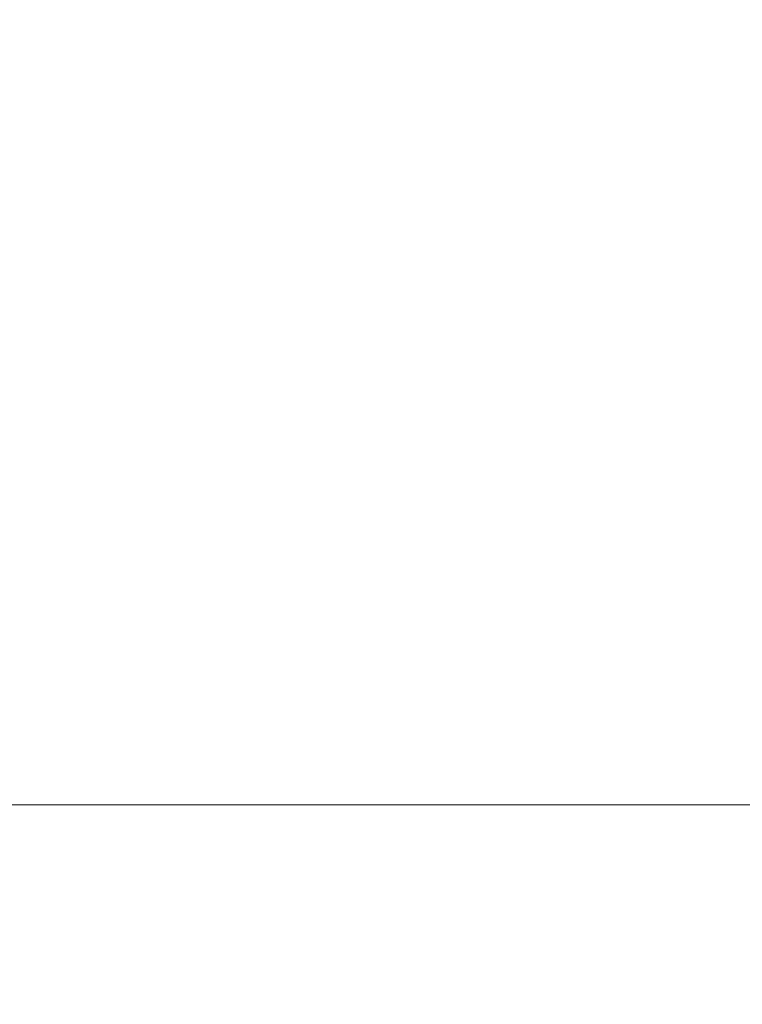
# Model space of a CAD drawing. Header units: millimetres. Extents: x 5980700 to 6194397, y -12939 to 2351883.
# Tile 55 of 124: x 6036189 to 6036470, y -7831 to -7448. Entities that reach past the tile are written whole.
import ezdxf

# ---------------------------------------------------------------- set-up
doc = ezdxf.new("R2010")
doc.units = ezdxf.units.MM
doc.layers.add('A-FLOR-PATT', color=8, linetype='Continuous', lineweight=18)

# ---------------------------------------------------------------- blocks, each defined once
blk = doc.blocks.new('BE-PMSa-MOD-ARQ-CONEXAODOFUTURO-EX-000-R_rvt-1-PLANTA DE CAIMENTO DE PISOS - TÉRREO')
at = {"layer": 'A-FLOR-PATT', "lineweight": 5}
h = blk.add_hatch(dxfattribs=at)
h.set_pattern_fill('FP_19', color=71, style=0, pattern_type=2)
h.set_pattern_definition([(0, (1076.385, -4153.340999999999), (0, 450), []), (90, (1076.385, -4153.340999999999), (-450, 2.755455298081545e-14), [])])
h.paths.add_polyline_path([(-1408.117406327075, -6885.841005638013), (-1448.117406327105, -6885.841005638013), (-1448.117406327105, -6165.841005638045), (-1458.117406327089, -6165.841005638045), (-1458.117406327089, -6154.841005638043), (-1478.122472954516, -6154.841005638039), (-1478.122472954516, -6265.841005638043), (-1497.12247295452, -6265.841005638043), (-1497.12247295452, -6135.841005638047), (-1458.117406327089, -6135.841005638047), (-1458.117406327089, -6125.841005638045), (-1448.117406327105, -6125.841005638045), (-1448.117406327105, -6085.84100563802), (-1408.117406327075, -6085.84100563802), (-1408.117406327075, -6125.841005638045), (-1398.117406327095, -6125.841005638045), (-1398.117406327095, -6135.841005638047), (-1359.11233969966, -6135.841005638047), (-1359.11233969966, -6265.841005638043), (-1378.112339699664, -6265.841005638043), (-1379.117406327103, -6154.841005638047), (-1398.117406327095, -6154.841005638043), (-1398.117406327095, -6165.841005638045), (-1408.117406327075, -6165.841005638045), (-1408.117406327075, -6804.748590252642)])
h.paths.add_polyline_path([(-422.2840729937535, -6885.841005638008), (-462.2840729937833, -6885.841005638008), (-462.2840729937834, -6165.841005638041), (-472.284072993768, -6165.841005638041), (-472.284072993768, -6154.841005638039), (-492.2891396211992, -6154.841005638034), (-492.2891396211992, -6265.841005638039), (-511.2891396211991, -6265.841005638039), (-511.2891396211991, -6135.841005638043), (-472.284072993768, -6135.841005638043), (-472.284072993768, -6125.841005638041), (-462.2840729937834, -6125.841005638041), (-462.2840729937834, -6085.841005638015), (-422.2840729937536, -6085.841005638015), (-422.2840729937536, -6125.841005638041), (-412.2840729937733, -6125.841005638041), (-412.2840729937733, -6135.841005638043), (-373.2790063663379, -6135.841005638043), (-373.2790063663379, -6265.841005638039), (-392.2790063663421, -6265.841005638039), (-393.2840729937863, -6154.841005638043), (-412.2840729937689, -6154.841005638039), (-412.2840729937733, -6165.841005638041), (-422.2840729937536, -6165.841005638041), (-422.2840729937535, -6804.748590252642)])
h.paths.add_polyline_path([(563.5492603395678, -6885.841005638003), (523.5492603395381, -6885.841005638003), (523.5492603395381, -6165.841005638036), (513.5492603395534, -6165.841005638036), (513.5492603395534, -6154.84100563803), (493.5441937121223, -6154.841005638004), (493.5441937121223, -6265.841005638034), (474.5441937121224, -6265.841005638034), (474.5441937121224, -6135.841005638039), (513.5492603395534, -6135.841005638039), (513.5492603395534, -6125.841005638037), (523.5492603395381, -6125.841005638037), (523.5492603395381, -6085.841005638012), (563.5492603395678, -6085.841005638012), (563.5492603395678, -6125.841005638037), (573.5492603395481, -6125.841005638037), (573.5492603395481, -6135.841005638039), (612.5543269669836, -6135.841005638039), (612.5543269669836, -6265.841005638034), (593.5543269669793, -6265.841005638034), (592.5492603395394, -6154.841005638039), (573.5492603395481, -6154.841005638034), (573.5492603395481, -6165.841005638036), (563.5492603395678, -6165.841005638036), (563.5492603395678, -6804.748590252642)])
h.paths.add_polyline_path([(1549.382593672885, -6885.841005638), (1509.382593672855, -6885.841005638), (1509.382593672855, -6165.841005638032), (1499.38259367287, -6165.841005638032), (1499.38259367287, -6154.841005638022), (1479.377527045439, -6154.841005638), (1479.377527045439, -6265.84100563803), (1460.377527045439, -6265.84100563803), (1460.377527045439, -6135.841005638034), (1499.38259367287, -6135.841005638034), (1499.38259367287, -6125.841005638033), (1509.382593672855, -6125.841005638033), (1509.382593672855, -6085.841005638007), (1549.382593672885, -6085.841005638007), (1549.382593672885, -6125.841005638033), (1559.382593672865, -6125.841005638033), (1559.382593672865, -6135.841005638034), (1598.387660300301, -6135.841005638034), (1598.387660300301, -6265.84100563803), (1579.387660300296, -6265.84100563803), (1578.382593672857, -6154.841005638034), (1559.382593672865, -6154.84100563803), (1559.382593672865, -6165.841005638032), (1549.382593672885, -6165.841005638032), (1549.382593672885, -6839.505983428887)])
h.paths.add_polyline_path([(-3379.784072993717, -6885.841005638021), (-3419.784072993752, -6885.841005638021), (-3419.784072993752, -6165.841005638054), (-3429.784072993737, -6165.841005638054), (-3429.784072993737, -6154.841005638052), (-3449.789139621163, -6154.841005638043), (-3449.789139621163, -6265.841005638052), (-3468.789139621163, -6265.841005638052), (-3468.789139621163, -6135.841005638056), (-3429.784072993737, -6135.841005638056), (-3429.784072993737, -6125.841005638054), (-3419.784072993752, -6125.841005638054), (-3419.784072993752, -6085.841005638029), (-3379.784072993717, -6085.841005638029), (-3379.784072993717, -6125.841005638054), (-3369.784072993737, -6125.841005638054), (-3369.784072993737, -6135.841005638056), (-3330.779006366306, -6135.841005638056), (-3330.779006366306, -6265.841005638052), (-3349.779006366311, -6265.841005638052), (-3350.784072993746, -6154.841005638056), (-3369.784072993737, -6154.841005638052), (-3369.784072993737, -6165.841005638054), (-3379.784072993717, -6165.841005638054), (-3379.784072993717, -6804.748590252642)])
h.paths.add_polyline_path([(-2393.950739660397, -6885.841005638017), (-2433.950739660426, -6885.841005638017), (-2433.950739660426, -6165.841005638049), (-2443.950739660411, -6165.841005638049), (-2443.950739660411, -6154.841005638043), (-2463.955806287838, -6154.841005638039), (-2463.955806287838, -6265.841005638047), (-2482.955806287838, -6265.841005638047), (-2482.955806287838, -6135.841005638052), (-2443.950739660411, -6135.841005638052), (-2443.950739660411, -6125.84100563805), (-2433.950739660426, -6125.84100563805), (-2433.950739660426, -6085.841005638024), (-2393.950739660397, -6085.841005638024), (-2393.950739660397, -6125.84100563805), (-2383.950739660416, -6125.84100563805), (-2383.950739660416, -6135.841005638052), (-2344.945673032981, -6135.841005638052), (-2344.945673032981, -6265.841005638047), (-2363.945673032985, -6265.841005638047), (-2364.950739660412, -6154.841005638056), (-2383.950739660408, -6154.841005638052), (-2383.950739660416, -6165.841005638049), (-2393.950739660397, -6165.841005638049), (-2393.950739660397, -6804.748590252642)])
h.paths.add_polyline_path([(-1633.586260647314, -8187.825683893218), (-1326.11487301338, -8187.825683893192), (-1326.11487301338, -6915.841005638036), (-1408.117406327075, -6915.841005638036), (-1408.117406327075, -6885.841005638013), (-1222.284072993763, -6885.841005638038), (-1222.284072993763, -6915.841005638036), (-1296.11487301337, -6915.841005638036), (-1296.11487301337, -8187.825683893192), (-340.281539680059, -8187.825683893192), (-340.281539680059, -6915.841005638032), (-422.2840729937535, -6915.841005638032), (-422.2840729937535, -6885.841005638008), (-236.4507396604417, -6885.841005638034), (-236.4507396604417, -6915.841005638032), (-310.281539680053, -6915.841005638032), (-310.2815396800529, -8187.825683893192), (645.5517936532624, -8187.825683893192), (645.5517936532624, -6915.841005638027), (563.5492603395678, -6915.841005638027), (563.5492603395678, -6885.841005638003), (749.3825936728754, -6885.84100563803), (749.3825936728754, -6915.841005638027), (675.5517936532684, -6915.841005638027), (675.5517936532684, -8187.825683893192), (1631.385126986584, -8187.825683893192), (1631.385126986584, -6915.841005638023), (1549.382593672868, -6915.841005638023), (1549.382593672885, -6885.841005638), (1876.385126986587, -6885.841005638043), (1876.385126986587, -5160.841005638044), (1819.382593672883, -5160.84100563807), (1819.382593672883, -5130.841005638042), (1876.385126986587, -5130.841005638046), (1876.385126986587, -3880.841005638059), (1437.385126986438, -3880.841005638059), (1436.385126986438, -3898.231985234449), (1424.554938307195, -3898.231985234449), (1424.554938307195, -3931.218364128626), (1419.460598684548, -3931.218364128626), (1419.460598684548, -3946.925911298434), (1413.385126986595, -3946.925911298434), (1413.385126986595, -3958.858886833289), (1444.385126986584, -3958.858886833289), (1444.385126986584, -3970.828505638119), (1370.385126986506, -3970.828505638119), (1370.385126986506, -3958.948636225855), (1401.385126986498, -3958.858886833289), (1401.385126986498, -3946.925911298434), (1395.309655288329, -3946.925911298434), (1395.309655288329, -3931.218364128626), (1390.215315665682, -3931.218364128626), (1390.215315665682, -3898.231985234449), (1377.385126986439, -3897.231985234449), (1377.385126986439, -3880.841005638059), (938.3851269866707, -3880.841005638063), (938.385126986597, -5130.841005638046), (1019.382593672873, -5130.841005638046), (1019.382593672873, -5160.841005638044), (816.3825936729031, -5160.84100563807), (816.3825936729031, -5130.841005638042), (908.3851269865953, -5130.841005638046), (908.3851269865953, -3880.841005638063), (469.3851269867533, -3880.841005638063), (468.3851269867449, -3898.231985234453), (456.554938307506, -3898.231985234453), (456.554938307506, -3931.21836412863), (451.4605986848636, -3931.21836412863), (451.4605986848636, -3946.925911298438), (445.3851269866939, -3946.925911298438), (445.3851269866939, -3958.948636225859), (476.3851269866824, -3958.948636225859), (476.3851269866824, -3970.828505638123), (402.3851269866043, -3970.828505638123), (402.3851269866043, -3958.858886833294), (433.3851269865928, -3958.858886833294), (433.3851269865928, -3946.925911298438), (427.3096552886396, -3946.925911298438), (427.3096552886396, -3931.21836412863), (422.2153156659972, -3931.21836412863), (422.2153156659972, -3898.231985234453), (409.3851269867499, -3897.231985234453), (409.3851269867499, -3880.841005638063), (-29.61487301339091, -3880.841005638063), (-29.61487301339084, -5130.841005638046), (16.38259367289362, -5130.841005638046), (16.38259367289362, -5160.841005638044), (-116.6174063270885, -5160.84100563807), (-116.6174063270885, -5130.841005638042), (-59.61487301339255, -5130.841005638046), (-59.61487301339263, -3880.841005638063), (-498.6148730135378, -3880.841005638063), (-499.6148730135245, -3898.231985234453), (-511.4450616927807, -3898.231985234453), (-511.4450616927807, -3931.21836412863), (-516.5394013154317, -3931.21836412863), (-516.5394013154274, -3946.925911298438), (-522.6148730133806, -3946.925911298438), (-522.6148730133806, -3958.858886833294), (-491.6148730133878, -3958.858886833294), (-491.6148730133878, -3970.828505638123), (-565.614873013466, -3970.828505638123), (-565.614873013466, -3958.948636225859), (-534.6148730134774, -3958.858886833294), (-534.6148730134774, -3946.925911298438), (-540.6903447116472, -3946.925911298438), (-540.6903447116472, -3931.21836412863), (-545.7846843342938, -3931.21836412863), (-545.7846843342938, -3898.231985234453), (-558.6148730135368, -3897.231985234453), (-558.6148730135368, -3880.841005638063), (-997.6148730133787, -3880.841005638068), (-997.6148730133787, -5130.841005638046), (-916.6174063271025, -5130.841005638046), (-916.6174063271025, -5160.841005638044), (-1084.617406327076, -5160.84100563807), (-1084.617406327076, -5130.841005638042), (-1027.61487301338, -5130.841005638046), (-1027.614873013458, -3880.841005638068), (-1466.614873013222, -3880.841005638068), (-1467.614873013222, -3898.231985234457), (-1479.44506169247, -3898.231985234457), (-1479.44506169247, -3931.218364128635), (-1484.539401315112, -3931.218364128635), (-1484.539401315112, -3946.925911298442), (-1490.614873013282, -3946.925911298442), (-1490.614873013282, -3958.948636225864), (-1459.614873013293, -3958.948636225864), (-1459.614873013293, -3970.828505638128), (-1533.614873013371, -3970.828505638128), (-1533.614873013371, -3958.858886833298), (-1502.614873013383, -3958.858886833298), (-1502.614873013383, -3946.925911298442), (-1508.690344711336, -3946.925911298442), (-1508.690344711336, -3931.218364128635), (-1513.784684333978, -3931.218364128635), (-1513.784684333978, -3898.231985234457), (-1526.614873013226, -3897.231985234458), (-1526.614873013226, -3880.841005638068), (-1965.614873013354, -3880.841005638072), (-1965.614873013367, -5130.841005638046), (-1884.61740632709, -5130.841005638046), (-1884.61740632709, -5160.841005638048), (-2052.617406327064, -5160.84100563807), (-2052.617406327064, -5130.841005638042), (-1995.614873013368, -5130.841005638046), (-1995.614873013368, -3880.841005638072), (-2434.614873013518, -3880.841005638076), (-2435.614873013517, -3898.231985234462), (-2447.445061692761, -3898.231985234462), (-2447.445061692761, -3931.218364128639), (-2452.539401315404, -3931.218364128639), (-2452.539401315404, -3946.925911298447), (-2458.614873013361, -3946.925911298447), (-2458.614873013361, -3958.858886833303), (-2427.614873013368, -3958.858886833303), (-2427.614873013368, -3970.828505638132), (-2501.614873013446, -3970.828505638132), (-2501.614873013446, -3958.948636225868), (-2470.614873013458, -3958.858886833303), (-2470.614873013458, -3946.925911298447), (-2476.690344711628, -3946.925911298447), (-2476.690344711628, -3931.218364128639), (-2481.78468433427, -3931.218364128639), (-2481.78468433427, -3898.231985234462), (-2494.614873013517, -3897.231985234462), (-2494.614873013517, -3880.841005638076), (-2933.614873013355, -3880.841005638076), (-2933.614873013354, -5130.841005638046), (-2852.617406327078, -5130.841005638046), (-2852.617406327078, -5160.841005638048), (-2963.614873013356, -5160.841005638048), (-2963.614873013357, -3730.841005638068), (-273.614873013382, -3730.841005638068), (-273.6148730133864, -1905.841005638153), (-333.6148730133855, -1905.841005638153), (-333.6148730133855, -1920.841005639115), (-403.6148730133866, -1920.841005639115), (-403.6148730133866, -1905.841005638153), (-413.6148730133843, -1905.841005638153), (-413.6148730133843, -2645.841005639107), (-403.614873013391, -2645.841005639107), (-403.614873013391, -2656.841005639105), (-383.6098063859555, -2656.841005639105), (-383.6098063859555, -2545.841005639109), (-364.6098063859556, -2545.841005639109), (-364.6098063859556, -2675.841005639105), (-403.614873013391, -2675.841005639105), (-403.614873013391, -2685.841005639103), (-413.6148730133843, -2685.841005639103), (-413.6148730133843, -2725.841005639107), (-443.614873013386, -2725.841005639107), (-443.614873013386, -2685.841005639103), (-453.6148730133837, -2685.841005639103), (-453.6148730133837, -2675.841005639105), (-492.6199396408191, -2675.841005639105), (-492.6199396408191, -2545.841005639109), (-473.6199396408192, -2545.841005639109), (-472.6148730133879, -2656.841005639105), (-453.6148730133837, -2656.841005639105), (-453.6148730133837, -2645.841005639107), (-443.614873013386, -2645.841005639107), (-443.614873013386, -1905.841005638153), (-1243.614873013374, -1905.841005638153), (-1243.614873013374, -1920.841005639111), (-1313.614873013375, -1920.841005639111), (-1313.614873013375, -1905.841005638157), (-1861.627696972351, -1905.841005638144), (-1861.627696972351, -2730.841005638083), (-1891.627696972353, -2730.841005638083), (-1891.627696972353, -2503.341005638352), (-4291.627696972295, -2503.34100563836), (-4291.627696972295, -3602.841794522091), (-4115.616662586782, -3602.841794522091), (-4115.616662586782, -3918.841794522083), (-4291.627696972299, -3918.841794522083), (-4291.62769697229, -6885.841005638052), (-4179.784072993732, -6885.841005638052), (-4179.784072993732, -6915.841005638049), (-4291.62769697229, -6915.841005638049), (-4291.62769697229, -8187.825683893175), (-3297.781539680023, -8187.825683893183), (-3297.781539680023, -6915.841005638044), (-3379.784072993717, -6915.841005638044), (-3379.784072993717, -6885.841005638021), (-3193.950739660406, -6885.841005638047), (-3193.950739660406, -6915.841005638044), (-3267.781539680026, -6915.841005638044), (-3267.781539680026, -8187.825683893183), (-2311.948206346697, -8187.825683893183), (-2311.948206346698, -6915.84100563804), (-2393.950739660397, -6915.84100563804), (-2393.950739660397, -6885.841005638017), (-2208.117406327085, -6885.841005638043), (-2208.117406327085, -6915.84100563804), (-2281.948206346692, -6915.84100563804), (-2281.948206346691, -8187.825683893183), (-1634.040783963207, -8187.825683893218)])
h.paths.add_polyline_path([(1081.283969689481, -8177.824964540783), (974.2429165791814, -8177.757752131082), (969.89444838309, -8176.62737626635), (962.5990053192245, -8171.491896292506), (958.4892938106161, -8163.573126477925), (957.9528572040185, -8159.112278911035), (958.3458896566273, -8046.283814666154), (960.307945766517, -8039.866218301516), (963.7283128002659, -8032.919235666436), (963.7283128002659, -7942.145418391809), (961.4375489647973, -7935.578149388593), (960.4463710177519, -7926.6496358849), (961.5940795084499, -7650.620109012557), (964.0656786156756, -7630.220274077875), (974.8299487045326, -7602.120334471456), (992.0949357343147, -7577.474922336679), (1014.827323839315, -7557.759074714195), (1044.094972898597, -7543.599703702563), (1071.00633885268, -7537.47041637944), (1104.593384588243, -7534.802663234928), (1150.72110646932, -7533.999939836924), (1177.139309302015, -7534.536061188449), (1217.145192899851, -7537.754905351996), (1245.244404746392, -7544.159408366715), (1272.081338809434, -7557.769795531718), (1294.810519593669, -7577.489024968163), (1312.071615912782, -7602.136909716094), (1322.831558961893, -7630.238285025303), (1326.446371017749, -7660.111296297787), (1325.461348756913, -7935.551189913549), (1322.756520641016, -7944.035336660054), (1322.75652064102, -8032.919235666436), (1327.175489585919, -8039.484241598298), (1328.701960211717, -8047.249322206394), (1328.191987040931, -8166.732035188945), (1324.318356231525, -8173.441360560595), (1317.609030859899, -8177.314991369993), (1313.735400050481, -8177.824964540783)])
h.paths.add_polyline_path([(327.9020667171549, -8177.824964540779), (-11.59041675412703, -8177.757752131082), (-15.938884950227, -8176.627376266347), (-23.23432801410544, -8171.491896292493), (-27.34403952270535, -8163.573126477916), (-27.88047612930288, -8159.11227891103), (-27.48744367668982, -8046.283814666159), (-25.52538756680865, -8039.866218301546), (-22.10502053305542, -8032.919235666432), (-22.10502053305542, -7942.145418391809), (-24.39578436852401, -7935.578149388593), (-25.38696231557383, -7926.649635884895), (-24.23925382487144, -7650.620109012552), (-21.76765471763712, -7630.220274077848), (-11.00338462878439, -7602.120334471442), (6.261602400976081, -7577.474922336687), (28.99399050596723, -7557.759074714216), (58.26163956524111, -7543.599703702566), (85.1730055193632, -7537.470416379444), (118.760051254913, -7534.802663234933), (164.8877731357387, -7533.999939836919), (197.9780157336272, -7535.04143530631), (231.3118595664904, -7537.754905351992), (259.4110714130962, -7544.159408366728), (286.2480054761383, -7557.769795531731), (308.9771862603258, -7577.48902496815), (326.2382825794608, -7602.136909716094), (336.9982256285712, -7630.238285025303), (340.613037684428, -7660.111296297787), (339.6280154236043, -7935.551189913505), (336.9231873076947, -7944.035336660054), (336.923187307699, -8032.919235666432), (341.3421562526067, -8039.484241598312), (342.8686268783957, -8047.249322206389), (342.3586537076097, -8166.73203518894), (338.4850228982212, -8173.441360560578), (331.7756975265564, -8177.314991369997)])
h.paths.add_polyline_path([(-992.9312666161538, -8177.824964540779), (-1001.772218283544, -8176.627376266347), (-1009.067661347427, -8171.491896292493), (-1013.177372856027, -8163.573126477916), (-1013.713809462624, -8159.11227891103), (-1013.320777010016, -8046.283814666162), (-1011.358720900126, -8039.866218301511), (-1007.938353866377, -8032.919235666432), (-1007.938353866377, -7942.145418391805), (-1010.229117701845, -7935.57814938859), (-1011.220295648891, -7926.649635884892), (-1010.072587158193, -7650.620109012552), (-1007.600988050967, -7630.22027407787), (-996.8367179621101, -7602.120334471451), (-979.5717309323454, -7577.474922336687), (-956.8393428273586, -7557.75907471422), (-927.5716937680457, -7543.599703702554), (-900.6603278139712, -7537.470416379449), (-867.0732820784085, -7534.802663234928), (-820.9455601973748, -7533.999939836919), (-794.5273573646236, -7534.536061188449), (-754.5214737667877, -7537.754905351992), (-726.4222619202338, -7544.159408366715), (-699.5853278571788, -7557.769795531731), (-676.8561470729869, -7577.489024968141), (-659.5950507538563, -7602.136909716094), (-648.8351077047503, -7630.238285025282), (-645.2202956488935, -7660.111296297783), (-646.2053179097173, -7935.55118991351), (-648.9101460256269, -7944.035336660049), (-648.9101460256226, -8032.919235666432), (-644.4911770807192, -8039.484241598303), (-642.9647064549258, -8047.249322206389), (-643.4746796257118, -8166.73203518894), (-647.3483104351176, -8173.441360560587), (-654.0576358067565, -8177.314991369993), (-661.1148590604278, -8177.824964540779), (-979.7632562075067, -8177.824964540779)])
h.paths.add_polyline_path([(-1863.06921016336, -8177.824964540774), (-1973.078744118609, -8177.757752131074), (-1977.427212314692, -8176.627376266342), (-1984.722655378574, -8171.491896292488), (-1988.832366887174, -8163.573126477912), (-1989.368803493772, -8159.112278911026), (-1988.975771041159, -8046.283814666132), (-1987.013714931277, -8039.866218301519), (-1983.593347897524, -8032.919235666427), (-1983.593347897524, -7942.145418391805), (-1985.884111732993, -7935.578149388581), (-1986.875289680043, -7926.649635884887), (-1985.72758118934, -7650.620109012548), (-1983.255982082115, -7630.22027407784), (-1972.491711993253, -7602.120334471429), (-1955.226724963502, -7577.474922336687), (-1932.494336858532, -7557.75907471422), (-1903.22668779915, -7543.599703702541), (-1876.315321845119, -7537.470416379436), (-1842.728276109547, -7534.802663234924), (-1796.60055422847, -7533.999939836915), (-1770.182351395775, -7534.53606118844), (-1730.176467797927, -7537.754905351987), (-1702.077255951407, -7544.159408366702), (-1675.240321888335, -7557.769795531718), (-1652.511141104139, -7577.489024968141), (-1635.250044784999, -7602.136909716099), (-1624.449879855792, -7630.570680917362), (-1620.875289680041, -7660.111296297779), (-1621.860311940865, -7935.551189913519), (-1624.565140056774, -7944.035336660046), (-1624.56514005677, -8032.919235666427), (-1620.146171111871, -8039.484241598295), (-1618.619700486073, -8047.249322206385), (-1619.129673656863, -8166.732035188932), (-1623.003304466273, -8173.441360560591), (-1629.712629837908, -8177.314991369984), (-1633.586260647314, -8177.824964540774)])
h.paths.add_polyline_path([(-2619.419593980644, -8177.82496454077), (-2958.912077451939, -8177.75775213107), (-2963.260545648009, -8176.627376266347), (-2970.555988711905, -8171.491896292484), (-2974.665700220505, -8163.573126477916), (-2975.202136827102, -8159.112278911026), (-2974.809104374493, -8046.283814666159), (-2972.847048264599, -8039.866218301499), (-2969.426681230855, -8032.919235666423), (-2969.426681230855, -7942.145418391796), (-2971.717445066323, -7935.578149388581), (-2972.708623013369, -7926.343502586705), (-2971.56091452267, -7650.620109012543), (-2969.089315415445, -7630.220274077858), (-2958.325045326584, -7602.120334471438), (-2941.060058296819, -7577.474922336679), (-2918.327670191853, -7557.759074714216), (-2889.060021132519, -7543.599703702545), (-2862.148655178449, -7537.470416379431), (-2828.561609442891, -7534.802663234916), (-2782.4338875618, -7533.999939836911), (-2756.015684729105, -7534.536061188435), (-2716.009801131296, -7537.754905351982), (-2687.910589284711, -7544.159408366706), (-2661.073655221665, -7557.769795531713), (-2638.344474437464, -7577.489024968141), (-2621.08337811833, -7602.136909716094), (-2610.323435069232, -7630.23828502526), (-2606.708623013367, -7660.111296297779), (-2607.693645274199, -7935.551189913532), (-2610.398473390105, -7944.035336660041), (-2610.3984733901, -8032.919235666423), (-2605.979504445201, -8039.48424159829), (-2604.453033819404, -8047.24932220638), (-2604.963006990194, -8166.732035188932), (-2608.836637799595, -8173.441360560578), (-2615.545963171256, -8177.314991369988)])
h.paths.add_polyline_path([(-3630.1498973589, -8105.84028628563), (-3969.023528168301, -8105.330313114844), (-3975.732853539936, -8101.456682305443), (-3979.606484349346, -8094.747356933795), (-3980.116457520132, -8090.87372612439), (-3980.116457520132, -7975.264643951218), (-3978.589986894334, -7967.499563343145), (-3974.171017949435, -7960.934557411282), (-3974.171017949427, -7871.338078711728), (-3976.875846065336, -7863.56651165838), (-3977.860868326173, -7854.637361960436), (-3976.712378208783, -7578.635430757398), (-3974.171017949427, -7558.057631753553), (-3963.48611322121, -7530.152231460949), (-3944.369171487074, -7503.894264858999), (-3919.652445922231, -7483.835936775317), (-3896.658902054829, -7472.174730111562), (-3866.537949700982, -7465.428494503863), (-3828.55380661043, -7462.551382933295), (-3781.621430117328, -7462.015261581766), (-3756.007881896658, -7462.817984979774), (-3721.171753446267, -7465.770227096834), (-3693.081068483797, -7472.168114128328), (-3666.241821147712, -7485.77439645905), (-3643.509433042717, -7505.490244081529), (-3626.244446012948, -7530.135656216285), (-3615.142810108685, -7561.020111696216), (-3611.858645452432, -7588.126618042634), (-3612.852046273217, -7863.593471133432), (-3615.142810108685, -7872.075620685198), (-3615.142810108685, -7962.107780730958), (-3611.722443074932, -7967.881540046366), (-3609.760386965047, -7974.299136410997), (-3609.367354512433, -7980.998444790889), (-3609.903791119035, -8091.58844822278), (-3614.013502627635, -8099.507218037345), (-3621.308945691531, -8104.642698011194), (-3625.657413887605, -8105.77307387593)])
h.paths.add_polyline_path([(-2052.617406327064, -5960.841005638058), (-2092.617406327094, -5960.841005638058), (-2092.617406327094, -5920.841005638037), (-2102.617406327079, -5920.841005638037), (-2102.617406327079, -5910.841005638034), (-2141.62247295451, -5910.841005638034), (-2141.62247295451, -5780.841005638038), (-2122.62247295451, -5780.841005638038), (-2121.61740632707, -5891.841005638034), (-2102.617406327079, -5891.841005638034), (-2102.617406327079, -5880.841005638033), (-2092.617406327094, -5880.841005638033), (-2092.617406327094, -5160.84100563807), (-2052.617406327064, -5160.84100563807), (-2052.617406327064, -5880.841005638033), (-2042.61740632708, -5880.841005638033), (-2042.61740632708, -5891.841005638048), (-2022.612339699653, -5891.84100563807), (-2022.612339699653, -5780.841005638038), (-2003.612339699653, -5780.841005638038), (-2003.612339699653, -5910.841005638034), (-2042.61740632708, -5910.841005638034), (-2042.61740632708, -5920.841005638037), (-2052.617406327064, -5920.841005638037)])
h.paths.add_polyline_path([(-116.6174063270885, -5960.841005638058), (-156.6174063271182, -5960.841005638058), (-156.6174063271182, -5920.841005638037), (-166.6174063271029, -5920.841005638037), (-166.6174063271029, -5910.841005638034), (-205.6224729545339, -5910.841005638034), (-205.622472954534, -5780.841005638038), (-186.6224729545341, -5780.841005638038), (-185.6174063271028, -5891.841005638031), (-166.6174063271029, -5891.841005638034), (-166.6174063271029, -5880.841005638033), (-156.6174063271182, -5880.841005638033), (-156.6174063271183, -5160.84100563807), (-116.6174063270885, -5160.84100563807), (-116.6174063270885, -5880.841005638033), (-106.6174063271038, -5880.841005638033), (-106.6174063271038, -5891.841005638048), (-86.61233969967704, -5891.84100563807), (-86.61233969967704, -5780.841005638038), (-67.61233969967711, -5780.841005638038), (-67.61233969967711, -5910.841005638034), (-106.6174063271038, -5910.841005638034), (-106.6174063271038, -5920.841005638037), (-116.6174063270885, -5920.841005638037)])
h.paths.add_polyline_path([(776.3825936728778, -5960.841005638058), (776.3825936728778, -5920.841005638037), (766.382593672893, -5920.841005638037), (766.382593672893, -5910.841005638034), (727.3775270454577, -5910.841005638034), (727.3775270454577, -5780.841005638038), (746.3775270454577, -5780.841005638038), (747.3825936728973, -5891.841005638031), (766.382593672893, -5891.841005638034), (766.382593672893, -5880.841005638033), (776.3825936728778, -5880.841005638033), (776.3825936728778, -5160.84100563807), (816.3825936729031, -5160.84100563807), (816.3825936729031, -5880.841005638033), (826.3825936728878, -5880.841005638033), (826.3825936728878, -5891.841005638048), (846.3876603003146, -5891.84100563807), (846.3876603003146, -5780.841005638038), (865.3876603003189, -5780.841005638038), (865.3876603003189, -5910.841005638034), (826.3825936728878, -5910.841005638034), (826.3825936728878, -5920.841005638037), (816.3825936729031, -5920.841005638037), (816.3825936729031, -5960.841005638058)])
h.paths.add_polyline_path([(1819.382593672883, -5960.841005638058), (1779.382593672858, -5960.841005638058), (1779.382593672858, -5920.841005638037), (1769.382593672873, -5920.841005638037), (1769.382593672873, -5910.841005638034), (1730.377527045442, -5910.841005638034), (1730.377527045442, -5780.841005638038), (1749.377527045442, -5780.841005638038), (1750.382593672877, -5891.841005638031), (1769.382593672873, -5891.841005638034), (1769.382593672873, -5880.841005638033), (1779.382593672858, -5880.841005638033), (1779.382593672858, -5160.84100563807), (1819.382593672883, -5160.84100563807), (1819.382593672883, -5880.841005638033), (1829.382593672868, -5880.841005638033), (1829.382593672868, -5891.841005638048), (1849.387660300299, -5891.84100563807), (1849.387660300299, -5780.841005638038), (1868.387660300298, -5780.841005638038), (1868.387660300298, -5910.841005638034), (1829.382593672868, -5910.841005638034), (1829.382593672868, -5920.841005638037), (1819.382593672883, -5920.841005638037)])
h.paths.add_polyline_path([(-1084.617406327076, -5960.841005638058), (-1124.617406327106, -5960.841005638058), (-1124.617406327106, -5920.841005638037), (-1134.617406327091, -5920.841005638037), (-1134.617406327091, -5910.841005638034), (-1173.622472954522, -5910.841005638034), (-1173.622472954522, -5780.841005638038), (-1154.622472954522, -5780.841005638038), (-1153.617406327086, -5891.841005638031), (-1134.617406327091, -5891.841005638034), (-1134.617406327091, -5880.841005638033), (-1124.617406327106, -5880.841005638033), (-1124.617406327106, -5160.84100563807), (-1084.617406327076, -5160.84100563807), (-1084.617406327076, -5880.841005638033), (-1074.617406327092, -5880.841005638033), (-1074.617406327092, -5891.841005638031), (-1054.612339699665, -5891.841005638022), (-1054.612339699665, -5780.841005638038), (-1035.612339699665, -5780.841005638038), (-1035.612339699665, -5910.841005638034), (-1074.617406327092, -5910.841005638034), (-1074.617406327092, -5920.841005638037), (-1084.617406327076, -5920.841005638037)])
h.paths.add_polyline_path([(-3110.634122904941, -2404.163055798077), (-3089.559253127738, -2402.354946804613), (-3132.171954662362, -2402.354946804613)])
h.paths.add_polyline_path([(-2291.627696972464, -2404.163055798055), (-2270.089865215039, -2402.35494680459), (-2313.165528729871, -2402.35494680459)])
h.paths.add_polyline_path([(-3853.61484510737, -2404.163055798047), (-3832.077013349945, -2402.354946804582), (-3875.152676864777, -2402.354946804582)])
h.paths.add_polyline_path([(-3142.339160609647, -2401.501406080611), (-3183.55053015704, -2395.193534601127), (-3167.436312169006, -2399.394490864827)])
h.paths.add_polyline_path([(-2323.332734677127, -2401.501406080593), (-2364.544104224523, -2395.193534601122), (-2348.429886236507, -2399.394490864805)])
h.paths.add_polyline_path([(-3885.319882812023, -2401.501406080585), (-3924.116436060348, -2395.82307415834), (-3910.41703437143, -2399.394490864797)])
h.paths.add_polyline_path([(-3078.929085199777, -2401.501406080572), (-3053.233014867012, -2399.238353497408), (-3040.810482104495, -2395.666917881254), (-3078.059864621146, -2401.36836192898)])
h.paths.add_polyline_path([(-2259.922659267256, -2401.50140608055), (-2234.825507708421, -2399.394490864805), (-2218.711289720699, -2395.193534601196), (-2246.15749904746, -2399.394490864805)])
h.paths.add_polyline_path([(-3821.909807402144, -2401.501406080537), (-3790.606665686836, -2397.776597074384), (-3791.218334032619, -2396.803725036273), (-3808.144647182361, -2399.394490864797)])
h.paths.add_polyline_path([(-3195.652806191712, -2392.038486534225), (-3231.517499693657, -2380.53997742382), (-3221.157028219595, -2385.389568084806)])
h.paths.add_polyline_path([(-2376.646380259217, -2392.038486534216), (-2412.511073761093, -2380.539977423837), (-2402.150602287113, -2385.389568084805)])
h.paths.add_polyline_path([(-3938.633528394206, -2392.038486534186), (-3974.498221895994, -2380.539977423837), (-3964.137750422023, -2385.38956808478)])
h.paths.add_polyline_path([(-3025.615439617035, -2392.038486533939), (-3000.111217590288, -2385.389568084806), (-2989.750746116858, -2380.539977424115), (-3004.87697517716, -2385.389568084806)])
h.paths.add_polyline_path([(-3768.596161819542, -2392.038486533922), (-3743.091939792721, -2385.389568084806), (-3732.731468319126, -2380.539977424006), (-3747.857697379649, -2385.389568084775)])
h.paths.add_polyline_path([(-2206.609013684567, -2392.038486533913), (-2181.104791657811, -2385.389568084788), (-2170.744320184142, -2380.539977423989), (-2185.870549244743, -2385.389568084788)])
h.paths.add_polyline_path([(-2155.670651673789, -2373.484205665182), (-2133.355084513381, -2363.038603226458), (-2133.355084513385, -2361.809115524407), (-2135.705106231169, -2363.038603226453)])
h.paths.add_polyline_path([(-3717.6577998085, -2373.484205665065), (-3695.342232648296, -2363.038603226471), (-3695.342232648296, -2361.809115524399), (-3697.69225436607, -2363.038603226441)])
h.paths.add_polyline_path([(-2974.677077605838, -2373.484205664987), (-2952.361510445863, -2363.038603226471), (-2952.361510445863, -2361.809115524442), (-2954.711532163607, -2363.038603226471)])
h.paths.add_polyline_path([(-2866.444849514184, -2185.219820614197), (-2866.538478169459, -2184.601973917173), (-2866.538478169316, -2185.01231778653)])
h.paths.add_polyline_path([(-2047.43842358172, -2185.219820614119), (-2047.532052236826, -2184.601973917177), (-2047.532052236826, -2185.012317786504)])
h.paths.add_polyline_path([(-3609.42557171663, -2185.219820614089), (-3609.519200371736, -2184.601973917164), (-3609.519200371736, -2185.012317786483)])
h.paths.add_polyline_path([(-2883.407863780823, -2148.720022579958), (-2884.10884218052, -2147.229009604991), (-2884.10884218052, -2147.845730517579)])
h.paths.add_polyline_path([(-3626.38858598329, -2148.720022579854), (-3629.681118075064, -2144.157919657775), (-3627.089564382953, -2147.845730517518)])
h.paths.add_polyline_path([(-2064.401437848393, -2148.720022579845), (-2065.102416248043, -2147.229009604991), (-2065.102416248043, -2147.845730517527)])
h.paths.add_polyline_path([(-2910.729698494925, -2115.682279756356), (-2913.073377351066, -2112.904930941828), (-2913.073377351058, -2113.807924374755)])
h.paths.add_polyline_path([(-2091.723272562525, -2115.682279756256), (-2094.066951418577, -2112.904930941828), (-2094.066951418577, -2113.80792437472)])
h.paths.add_polyline_path([(-3653.710420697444, -2115.682279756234), (-3656.054099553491, -2112.904930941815), (-3656.054099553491, -2113.807924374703)])
h.paths.add_polyline_path([(-2946.813568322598, -2087.775475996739), (-2952.361510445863, -2083.643408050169), (-2952.361510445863, -2084.872895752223)])
h.paths.add_polyline_path([(-3689.794290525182, -2087.775475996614), (-3695.342232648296, -2083.643408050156), (-3695.342232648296, -2084.872895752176)])
h.paths.add_polyline_path([(-2127.807142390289, -2087.775475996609), (-2133.355084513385, -2083.643408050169), (-2133.355084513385, -2084.87289575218)])
h.paths.add_polyline_path([(-2412.511073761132, -2066.142033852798), (-2376.64638025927, -2054.643524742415), (-2402.150602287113, -2061.292443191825)])
h.paths.add_polyline_path([(-3974.498221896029, -2066.142033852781), (-3938.633528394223, -2054.643524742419), (-3964.137750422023, -2061.292443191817)])
h.paths.add_polyline_path([(-3231.517499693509, -2066.142033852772), (-3195.652806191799, -2054.64352474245), (-3221.15702821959, -2061.292443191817)])
h.paths.add_polyline_path([(-2989.750746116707, -2066.142033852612), (-3000.111217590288, -2061.292443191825), (-3025.615439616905, -2054.643524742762), (-3000.111217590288, -2062.820383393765)])
h.paths.add_polyline_path([(-2170.744320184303, -2066.142033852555), (-2181.104791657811, -2061.292443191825), (-2206.609013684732, -2054.643524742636), (-2181.104791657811, -2062.82038339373)])
h.paths.add_polyline_path([(-3732.731468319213, -2066.142033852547), (-3743.091939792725, -2061.292443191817), (-3768.59616181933, -2054.643524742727), (-3743.091939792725, -2062.820383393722)])
h.paths.add_polyline_path([(-3926.531252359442, -2051.488476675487), (-3885.319882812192, -2045.180605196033), (-3910.417034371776, -2047.287520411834), (-3924.116436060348, -2050.858937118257)])
h.paths.add_polyline_path([(-2364.544104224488, -2051.488476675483), (-2323.332734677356, -2045.180605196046), (-2348.429886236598, -2047.287520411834)])
h.paths.add_polyline_path([(-3183.55053015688, -2051.488476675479), (-3142.33916060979, -2045.180605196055), (-3167.436312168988, -2047.287520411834)])
h.paths.add_polyline_path([(-2218.711289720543, -2051.48847667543), (-2234.614845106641, -2047.342439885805), (-2234.614845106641, -2049.054255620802)])
h.paths.add_polyline_path([(-3780.698437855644, -2051.4884766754), (-3796.812655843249, -2047.287520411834), (-3808.144647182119, -2047.287520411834), (-3796.812655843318, -2049.022011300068)])
h.paths.add_polyline_path([(-3072.614845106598, -2046.147071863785), (-3073.293874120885, -2045.653683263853), (-3073.293874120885, -2046.043138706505)])
h.paths.add_polyline_path([(-3089.096291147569, -2044.327064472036), (-3110.634122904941, -2042.518955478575), (-3132.171954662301, -2044.327064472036), (-3110.634122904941, -2044.327064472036)])
h.paths.add_polyline_path([(-3872.614845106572, -2044.327064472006), (-3873.293874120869, -2044.171017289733), (-3873.293874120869, -2044.327064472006)])

msp = doc.modelspace()

# ---------------------------------------------------------------- block references
at = {"lineweight": 5}
msp.add_blockref('BE-PMSa-MOD-ARQ-CONEXAODOFUTURO-EX-000-R_rvt-1-PLANTA DE CAIMENTO DE PISOS - TÉRREO', (6040474.816446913, 0), dxfattribs=at)

doc.saveas('drawing.dxf')
